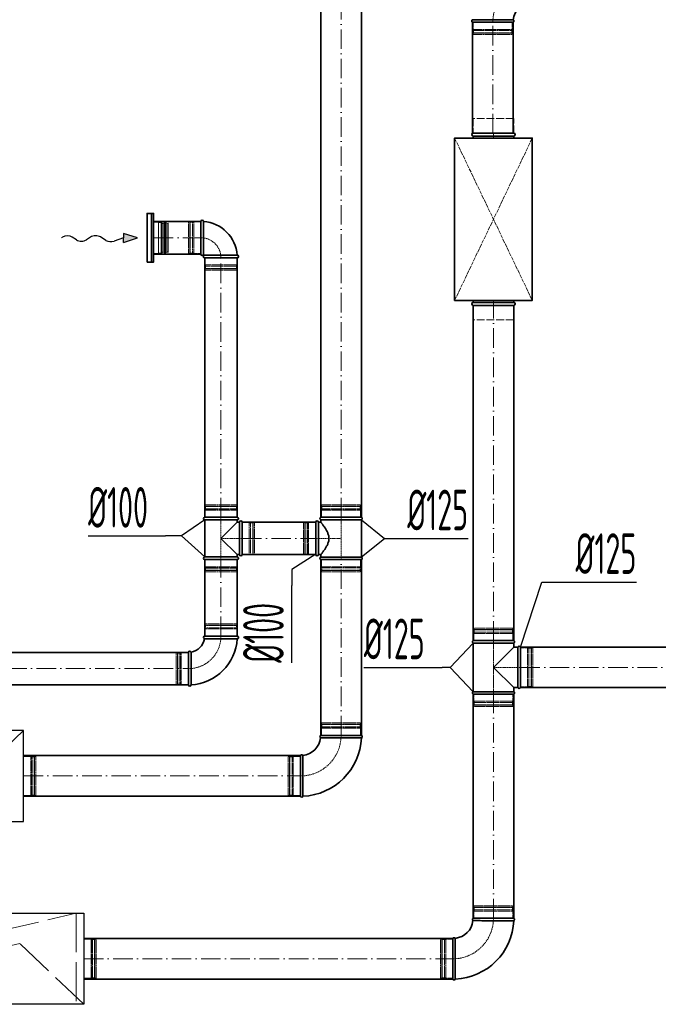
# Model space of a CAD drawing. Header units: millimetres. Extents: x 8221 to 89444, y -105166 to -5578.
# Tile 48 of 118: x 66549 to 68514, y -95682 to -92651. Entities that reach past the tile are written whole.
import ezdxf

# ---------------------------------------------------------------- set-up
doc = ezdxf.new("R2010")
doc.units = ezdxf.units.MM
for name, pattern in [('ACAD_ISO02W100', [15, 12, -3]), ('ACAD_ISO10W100', [18, 12, -3, 0, -3]), ('phl_thick', [0])]:
    doc.linetypes.add(name, pattern=pattern)
for name, color, linetype, lineweight in [('VZT_01 SUP (PŘÍVOD) - OBRYS', 5, 'Continuous', 35), ('VZT_02 SUP (PŘÍVOD) - OSA', 5, 'ACAD_ISO10W100', 5), ('VZT_05 ETA (ODVOD) - OBRYS', 6, 'Continuous', 35), ('VZT_06 ETA (ODVOD) - OSA', 6, 'ACAD_ISO10W100', 5), ('VZT_21 ZAŘÍZENÍ - OBRYS', 1, 'Continuous', 30), ('VZT_22 ZAŘÍZENÍ - DETAIL', 8, 'Continuous', 5), ('VZT_30 DISTRIBUČNÍ PRVKY - OBRYS', 1, 'Continuous', 35), ('VZT_35 TLUMIČE HLUKU - OBRYS', 1, 'Continuous', 35), ('VZT_36 TLUMIČE HLUKU - OSA', 1, 'ACAD_ISO10W100', 5), ('VZT_37 TLUMIČE HLUKU - DETAIL', 8, 'ACAD_ISO02W100', 5), ('VZT_50 POPIS - OBECNE', 7, 'Continuous', 13), ('VZT_60_KOTY - DIMENZE', 7, 'Continuous', 5)]:
    doc.layers.add(name, color=color, linetype=linetype, lineweight=lineweight)
for name, color, linetype, lineweight, plot in [('VZT_03 SUP (PŘÍVOD) - NETISK', 8, 'ACAD_ISO02W100', 5, False), ('VZT_07 ETA (ODVOD) - NETISK', 8, 'ACAD_ISO02W100', 5, False), ('VZT_39 TLUMIČE HLUKU - NETISK', 8, 'ACAD_ISO02W100', 5, False)]:
    doc.layers.add(name, color=color, linetype=linetype, lineweight=lineweight, plot=plot)
doc.styles.add('EVORA_125', font='isocp.shx', dxfattribs={"width": 0.6, "height": 125})

msp = doc.modelspace()

# ---------------------------------------------------------------- linework, layer by layer
at = {"color": 8, "lineweight": 5}
for points in [[(66961.4, -93371.1), (66976.4, -93371.1), (66976.4, -93274.1), (66961.4, -93274.1)], [(66961.4, -93371.1), (66961.4, -93274.1)], [(66984.3, -93275.1), (66984.3, -93322.6)], [(66987, -93277), (66987, -93322.6)], [(66990.6, -93278.7), (66990.6, -93322.6)], [(67002.3, -93277.9), (67002.3, -93322.6)], [(67002.5, -93278.9), (67006.4, -93277.4), (67006.4, -93322.6)], [(66984.3, -93370.1), (66984.3, -93322.6)], [(66987, -93368.1), (66987, -93322.6)], [(66990.6, -93366.5), (66990.6, -93322.6)], [(67002.3, -93367.3), (67002.3, -93322.6)], [(67002.5, -93366.3), (67006.4, -93367.7), (67006.4, -93322.6)]]:
    msp.add_lwpolyline(points, dxfattribs=at)
for points in [[(66976.4, -93275.1), (66984.3, -93275.1, -0.291473), (66986.7, -93276.6, -0.291473)], [(66996.3, -93270.5), (66994.9, -93276.4, 0.058981), (66994.8, -93277), (66994.8, -93322.6)], [(66996.3, -93270.5), (66997.7, -93276.2, -0.060863), (66997.8, -93276.8), (66997.8, -93322.6)], [(66996.3, -93374.7), (66994.9, -93368.8, -0.058981), (66994.8, -93368.1), (66994.8, -93322.6)], [(66996.3, -93374.7), (66997.7, -93369, 0.060863), (66997.8, -93368.3), (66997.8, -93322.6)], [(66976.4, -93370.1), (66984.3, -93370.1, 0.291473), (66986.7, -93368.6, 0.291473)]]:
    msp.add_lwpolyline(points, format="xyb", dxfattribs=at)
for centre, radius, start, end in [((66997, -93286.9), 10.5, 59.7176, 127.8378), ((66990.1, -93274.8), 3.88, 207.4993, 276.6735), ((66990.1, -93370.3), 3.88, 83.3265, 152.5007), ((66997, -93358.2), 10.5, 232.1622, 300.2824)]:
    msp.add_arc(centre, radius, start, end, dxfattribs=at)
at = {"layer": 'VZT_01 SUP (PŘÍVOD) - OBRYS'}
for p, q in [((67942.2, -92659.1), (68067.2, -92659.1)), ((67944.2, -94562.2), (68069.2, -94562.2)), ((68069.2, -94569.9), (67944.2, -94569.9)), ((67944.2, -94719.6), (67944.2, -94569.9)), ((68069.2, -94582.2), (68069.2, -94569.9)), ((68006.7, -94644.7), (68069.2, -94582.2)), ((68082.1, -94582.2), (68069.2, -94582.2)), ((68082.1, -94582.2), (68082.1, -94707.2)), ((68089.7, -94582.2), (68089.7, -94707.2)), ((68069.2, -94707.2), (68006.7, -94644.7)), ((68069.2, -94719.6), (67944.2, -94719.6)), ((68069.2, -94727.2), (67944.2, -94727.2)), ((68082.1, -94707.2), (68069.2, -94707.2)), ((68069.2, -94719.6), (68069.2, -94707.2)), ((67944.2, -95416.8), (68069.2, -95416.8)), ((67881.7, -95604.3), (67881.7, -95479.3))]:
    msp.add_line(p, q, dxfattribs=at)
for points in [[(67942.2, -92659.1), (67942.2, -93001.1)], [(68067.2, -92659.1), (68067.2, -93001.1)], [(67944.2, -93530.6), (67944.2, -94562.2)], [(68069.2, -93530.6), (68069.2, -94562.2)], [(68743.1, -94582.2), (68089.7, -94582.2)], [(67944.2, -94727.2), (67944.2, -95416.8)], [(68069.2, -94727.2), (68069.2, -95416.8)], [(68743.1, -94707.2), (68089.7, -94707.2)], [(67881.7, -95479.3), (66746.9, -95479.3)], [(67881.7, -95604.3), (66746.9, -95604.3)]]:
    msp.add_lwpolyline(points, dxfattribs=at)
for centre, radius, start, end in [((68129.7, -92659.1), 62.5, 96.8302, 173.1698), ((67943.9, -92655.3), 4.17, 111.1072, 246.5322), ((68065.6, -92655.3), 4.17, 293.4678, 59.7019), ((67945.9, -94566.1), 4.17, 113.4678, 246.5322), ((68067.5, -94566.1), 4.17, 293.4678, 66.5322), ((68085.9, -94583.9), 4.17, 23.4678, 156.5322), ((67945.9, -94723.4), 4.17, 113.4678, 246.5322), ((68067.5, -94723.4), 4.17, 293.4678, 66.5322), ((68085.9, -94705.6), 4.17, 203.4678, 336.5322), ((67881.7, -95416.8), 62.5, 276.8302, 353.1698), ((67881.7, -95416.8), 187.5, 272.3607, 357.6393), ((67945.9, -95420.7), 4.17, 113.4678, 239.7019), ((68067.5, -95420.7), 4.17, 291.1072, 66.5322), ((67885.5, -95481), 4.17, 30.2981, 156.5322), ((67885.5, -95602.7), 4.17, 203.4678, 338.8928)]:
    msp.add_arc(centre, radius, start, end, dxfattribs=at)
for points, knots in [([(68067.7, -92651.7), (68067.7, -92651.7), (68067.6, -92651.7), (68067.3, -92651.7), (68067, -92651.7), (68065.9, -92651.7), (68065.2, -92651.7), (68062, -92651.6), (68058.9, -92651.6), (68049.9, -92651.6), (68043.8, -92651.6), (68029.7, -92651.5), (68021.8, -92651.5), (68005.6, -92651.5), (67997.4, -92651.5), (67981.5, -92651.4), (67974, -92651.4), (67960.9, -92651.4), (67955.3, -92651.4), (67948.3, -92651.4), (67946.2, -92651.4), (67943.2, -92651.4), (67942.4, -92651.4), (67942.4, -92651.4)], [197.067977, 197.067977, 197.067977, 197.067977, 201.792196, 201.792196, 209.190204, 209.190204, 218.040239, 218.040239, 237.760854, 237.760854, 262.206108, 262.206108, 286.831239, 286.831239, 311.323072, 311.323072, 335.946087, 335.946087, 360.704397, 360.704397, 377.088273, 377.088273, 394.105327, 394.105327, 394.105327, 394.105327]), ([(67943.8, -95424.3), (67943.8, -95424.3), (67945.3, -95424.3), (67951.5, -95424.3), (67956, -95424.3), (67967.3, -95424.4), (67974.1, -95424.4), (67989.2, -95424.5), (67997.2, -95424.5), (68013.6, -95424.5), (68021.7, -95424.5), (68036.9, -95424.5), (68043.8, -95424.5), (68055.6, -95424.5), (68060.4, -95424.5), (68067, -95424.5), (68068.8, -95424.5), (68069, -95424.5), (68069, -95424.5), (68069, -95424.5)], [0, 0, 0, 0, 24.235852, 24.235852, 48.531845, 48.531845, 73.024415, 73.024415, 97.570898, 97.570898, 122.078339, 122.078339, 146.53579, 146.53579, 170.957495, 170.957495, 195.359468, 195.359468, 197.168246, 197.168246, 197.168246, 197.168246]), ([(67889.1, -95478.9), (67889.1, -95478.9), (67889.1, -95478.9), (67889.1, -95479.2), (67889.1, -95479.6), (67889.2, -95480.6), (67889.2, -95481.4), (67889.2, -95484.6), (67889.2, -95487.7), (67889.2, -95496.6), (67889.3, -95502.8), (67889.3, -95516.9), (67889.3, -95524.7), (67889.4, -95540.9), (67889.4, -95549.2), (67889.4, -95565), (67889.4, -95572.5), (67889.4, -95585.7), (67889.4, -95591.3), (67889.4, -95598.2), (67889.4, -95600.4), (67889.4, -95603.4), (67889.4, -95604.2), (67889.4, -95604.2)], [197.067977, 197.067977, 197.067977, 197.067977, 201.792196, 201.792196, 209.190204, 209.190204, 218.040239, 218.040239, 237.760854, 237.760854, 262.206108, 262.206108, 286.831239, 286.831239, 311.323072, 311.323072, 335.946087, 335.946087, 360.704397, 360.704397, 377.088273, 377.088273, 394.105327, 394.105327, 394.105327, 394.105327])]:
    msp.add_open_spline(points, degree=3, knots=knots, dxfattribs=at)
at = {"layer": 'VZT_02 SUP (PŘÍVOD) - OSA', "ltscale": 0.3}
for points in [[(68129.7, -92534.1), (68129.7, -92534.1, 0.414214), (68004.7, -92659.1), (68004.7, -92659.1)], [(68006.7, -95416.8), (68006.7, -95416.8, -0.414214), (67881.7, -95541.8), (67881.7, -95541.8)]]:
    msp.add_lwpolyline(points, format="xyb", dxfattribs=at)
at = {"layer": 'VZT_02 SUP (PŘÍVOD) - OSA', "ltscale": 5}
for points in [[(68004.7, -93001.1), (68004.7, -92659.1)], [(68006.7, -94562.2), (68006.7, -93530.6)], [(68089.7, -94644.7), (68743.1, -94644.7)], [(68006.7, -95416.8), (68006.7, -94727.2)], [(66746.9, -95541.8), (67881.7, -95541.8)]]:
    msp.add_lwpolyline(points, dxfattribs=at)
at = {"layer": 'VZT_02 SUP (PŘÍVOD) - OSA', "ltscale": 0.3}
msp.add_lwpolyline([(68089.7, -94644.7), (68006.7, -94644.7)], dxfattribs=at)
at = {"layer": 'VZT_03 SUP (PŘÍVOD) - NETISK', "ltscale": 0.4}
for p, q in [((67944.7, -92659.1), (67944.7, -92681.1)), ((68064.7, -92659.1), (68064.7, -92681.1)), ((67943.7, -92684.6), (68065.7, -92684.6)), ((67943.7, -92684.6), (67943.7, -92685.1)), ((67943.7, -92685.1), (68065.7, -92685.1)), ((67943.7, -92692.1), (68065.7, -92692.1)), ((67943.7, -92692.1), (67943.7, -92692.6)), ((67943.7, -92692.6), (68065.7, -92692.6)), ((67944.7, -92681.1), (68064.7, -92681.1)), ((67944.7, -92693.1), (68064.7, -92693.1)), ((67944.7, -92693.1), (67944.7, -92697.1)), ((67944.7, -92697.1), (68064.7, -92697.1)), ((67945.7, -92681.1), (67945.7, -92684.6)), ((67945.7, -92685.1), (67945.7, -92692.1)), ((67945.7, -92692.6), (67945.7, -92693.1)), ((68063.7, -92681.1), (68063.7, -92684.6)), ((68063.7, -92685.1), (68063.7, -92692.1)), ((68063.7, -92692.6), (68063.7, -92693.1)), ((68064.7, -92693.1), (68064.7, -92697.1)), ((68065.7, -92684.6), (68065.7, -92685.1)), ((68065.7, -92692.1), (68065.7, -92692.6)), ((68067.7, -94528.7), (67945.7, -94528.7)), ((67945.7, -94528.7), (67945.7, -94529.2)), ((68067.7, -94529.2), (67945.7, -94529.2)), ((68067.7, -94536.2), (67945.7, -94536.2)), ((67945.7, -94536.2), (67945.7, -94536.7)), ((68067.7, -94536.7), (67945.7, -94536.7)), ((68066.7, -94524.2), (67946.7, -94524.2)), ((67946.7, -94524.2), (67946.7, -94528.2)), ((68066.7, -94528.2), (67946.7, -94528.2)), ((68066.7, -94540.2), (67946.7, -94540.2)), ((67946.7, -94540.2), (67946.7, -94562.2)), ((67947.7, -94528.2), (67947.7, -94528.7)), ((67947.7, -94529.2), (67947.7, -94536.2)), ((67947.7, -94536.7), (67947.7, -94540.2)), ((68065.7, -94528.2), (68065.7, -94528.7)), ((68065.7, -94529.2), (68065.7, -94536.2)), ((68065.7, -94536.7), (68065.7, -94540.2)), ((68066.7, -94524.2), (68066.7, -94528.2)), ((68066.7, -94540.2), (68066.7, -94562.2)), ((68067.7, -94528.7), (68067.7, -94529.2)), ((68067.7, -94536.2), (68067.7, -94536.7)), ((68089.7, -94584.7), (68111.7, -94584.7)), ((68111.7, -94584.7), (68111.7, -94704.7)), ((68111.7, -94585.7), (68115.2, -94585.7)), ((68115.2, -94583.7), (68115.2, -94705.7)), ((68115.2, -94583.7), (68115.7, -94583.7)), ((68115.7, -94583.7), (68115.7, -94705.7)), ((68115.7, -94585.7), (68122.7, -94585.7)), ((68122.7, -94583.7), (68122.7, -94705.7)), ((68122.7, -94583.7), (68123.2, -94583.7)), ((68123.2, -94583.7), (68123.2, -94705.7)), ((68123.2, -94585.7), (68123.7, -94585.7)), ((68123.7, -94584.7), (68123.7, -94704.7)), ((68123.7, -94584.7), (68127.7, -94584.7)), ((68127.7, -94584.7), (68127.7, -94704.7)), ((67946.7, -94727.2), (67946.7, -94749.2)), ((68066.7, -94727.2), (68066.7, -94749.2)), ((68089.7, -94704.7), (68111.7, -94704.7)), ((68111.7, -94703.7), (68115.2, -94703.7)), ((68115.2, -94705.7), (68115.7, -94705.7)), ((68115.7, -94703.7), (68122.7, -94703.7)), ((68122.7, -94705.7), (68123.2, -94705.7)), ((68123.2, -94703.7), (68123.7, -94703.7)), ((68123.7, -94704.7), (68127.7, -94704.7)), ((68067.7, -94752.7), (67945.7, -94752.7)), ((67945.7, -94752.7), (67945.7, -94753.2)), ((68067.7, -94753.2), (67945.7, -94753.2)), ((68067.7, -94760.2), (67945.7, -94760.2)), ((67945.7, -94760.2), (67945.7, -94760.7)), ((68067.7, -94760.7), (67945.7, -94760.7)), ((68066.7, -94749.2), (67946.7, -94749.2)), ((68066.7, -94761.2), (67946.7, -94761.2)), ((67946.7, -94761.2), (67946.7, -94765.2)), ((67947.7, -94749.2), (67947.7, -94752.7)), ((67947.7, -94753.2), (67947.7, -94760.2)), ((67947.7, -94760.7), (67947.7, -94761.2)), ((68065.7, -94749.2), (68065.7, -94752.7)), ((68065.7, -94753.2), (68065.7, -94760.2)), ((68065.7, -94760.7), (68065.7, -94761.2)), ((68066.7, -94761.2), (68066.7, -94765.2)), ((68067.7, -94752.7), (68067.7, -94753.2)), ((68067.7, -94760.2), (68067.7, -94760.7)), ((68066.7, -94765.2), (67946.7, -94765.2)), ((67945.7, -95383.3), (68067.7, -95383.3)), ((67945.7, -95383.8), (67945.7, -95383.3)), ((67945.7, -95383.8), (68067.7, -95383.8)), ((67945.7, -95390.8), (68067.7, -95390.8)), ((67945.7, -95391.3), (67945.7, -95390.8)), ((67945.7, -95391.3), (68067.7, -95391.3)), ((67946.7, -95378.8), (68066.7, -95378.8)), ((67946.7, -95382.8), (67946.7, -95378.8)), ((67946.7, -95382.8), (68066.7, -95382.8)), ((67946.7, -95394.8), (68066.7, -95394.8)), ((67946.7, -95416.8), (67946.7, -95394.8)), ((67947.7, -95383.3), (67947.7, -95382.8)), ((67947.7, -95390.8), (67947.7, -95383.8)), ((67947.7, -95394.8), (67947.7, -95391.3)), ((68065.7, -95383.3), (68065.7, -95382.8)), ((68065.7, -95390.8), (68065.7, -95383.8)), ((68065.7, -95394.8), (68065.7, -95391.3)), ((68066.7, -95382.8), (68066.7, -95378.8)), ((68066.7, -95416.8), (68066.7, -95394.8)), ((68067.7, -95383.8), (68067.7, -95383.3)), ((68067.7, -95391.3), (68067.7, -95390.8)), ((67843.7, -95601.8), (67843.7, -95481.8)), ((67847.7, -95481.8), (67843.7, -95481.8)), ((67847.7, -95601.8), (67847.7, -95481.8)), ((67848.2, -95482.8), (67847.7, -95482.8)), ((67848.2, -95602.8), (67848.2, -95480.8)), ((67848.7, -95480.8), (67848.2, -95480.8)), ((67848.7, -95602.8), (67848.7, -95480.8)), ((67855.7, -95482.8), (67848.7, -95482.8)), ((67855.7, -95602.8), (67855.7, -95480.8)), ((67856.2, -95480.8), (67855.7, -95480.8)), ((67856.2, -95602.8), (67856.2, -95480.8)), ((67859.7, -95482.8), (67856.2, -95482.8)), ((67859.7, -95601.8), (67859.7, -95481.8)), ((67881.7, -95481.8), (67859.7, -95481.8)), ((67847.7, -95601.8), (67843.7, -95601.8)), ((67848.2, -95600.8), (67847.7, -95600.8)), ((67848.7, -95602.8), (67848.2, -95602.8)), ((67855.7, -95600.8), (67848.7, -95600.8)), ((67856.2, -95602.8), (67855.7, -95602.8)), ((67859.7, -95600.8), (67856.2, -95600.8)), ((67881.7, -95601.8), (67859.7, -95601.8))]:
    msp.add_line(p, q, dxfattribs=at)
msp.add_lwpolyline([(68006.7, -94727.2), (68006.7, -94562.2)], dxfattribs=at)
at = {"layer": 'VZT_05 ETA (ODVOD) - OBRYS'}
for p, q in [((67106.7, -93272.3), (67106.7, -93372.8)), ((67114.7, -93272.3), (67114.7, -93322.6)), ((67114.7, -93372.8), (67114.7, -93322.6)), ((67118.2, -93376.3), (67168.4, -93376.3)), ((67118.2, -93384.3), (67218.7, -93384.3)), ((67218.7, -93376.3), (67168.4, -93376.3)), ((67118.4, -94183), (67218.4, -94183)), ((67475.5, -94182.9), (67600.5, -94182.9)), ((67118.4, -94191), (67218.4, -94191)), ((67118.4, -94305), (67118.4, -94191)), ((67168.4, -94247.9), (67218.4, -94197.9)), ((67218.4, -94197.9), (67218.4, -94191)), ((67225.4, -94197.9), (67218.4, -94197.9)), ((67225.4, -94197.9), (67225.4, -94297.9)), ((67233.4, -94197.9), (67233.4, -94297.9)), ((67460, -94297.9), (67460, -94197.9)), ((67468, -94297.9), (67468, -94197.9)), ((67468, -94197.9), (67475.5, -94197.9)), ((67475.5, -94190.6), (67600.5, -94190.6)), ((67475.5, -94190.6), (67475.5, -94197.9)), ((67600.5, -94190.6), (67600.5, -94305.3)), ((67218.4, -94297.9), (67168.4, -94247.9)), ((67118.4, -94305), (67218.4, -94305)), ((67225.4, -94297.9), (67218.4, -94297.9)), ((67218.4, -94305), (67218.4, -94297.9)), ((67468, -94297.9), (67475.5, -94297.9)), ((67475.5, -94297.9), (67475.5, -94305.3)), ((67600.5, -94305.3), (67475.5, -94305.3)), ((67118.4, -94313), (67218.4, -94313)), ((67475.5, -94312.9), (67600.5, -94312.9)), ((67118.4, -94548.7), (67218.4, -94548.7)), ((67218.4, -94556.7), (67168.3, -94556.7)), ((67068.4, -94698.7), (67068.4, -94598.7)), ((67076.4, -94698.7), (67076.4, -94648.5)), ((67475.5, -94854), (67600.5, -94854)), ((67413, -95041.5), (67413, -94916.5))]:
    msp.add_line(p, q, dxfattribs=at)
for points in [[(67475.5, -92600.4), (67475.5, -94182.9)], [(67600.5, -92600.4), (67600.5, -94182.9)], [(67106.7, -93272.6), (66961.4, -93272.6)], [(67106.7, -93372.6), (66961.4, -93372.6)], [(67118.4, -93384.3), (67118.4, -94183)], [(67218.4, -93384.3), (67218.4, -94183)], [(67460, -94197.9), (67233.4, -94197.9)], [(67460, -94297.9), (67233.4, -94297.9)], [(67118.4, -94313), (67118.4, -94548.7)], [(67218.4, -94313), (67218.4, -94548.7)], [(67475.5, -94312.9), (67475.5, -94854)], [(67600.5, -94312.9), (67600.5, -94854)], [(67068.4, -94598.7), (64528.7, -94598.7)], [(67068.4, -94698.7), (64528.7, -94698.7)], [(67413, -94916.5), (66561.3, -94916.5)], [(67413, -95041.5), (66561.3, -95041.5)]]:
    msp.add_lwpolyline(points, dxfattribs=at)
for centre, radius, start, end in [((67110.7, -93272.3), 4, 0, 180), ((67106.7, -93384.3), 112, 4.096, 85.904), ((67110.7, -93372.8), 4, 180, 0), ((67106.7, -93384.3), 12, 38.2483, 51.7517), ((67118.2, -93380.3), 4, 90, 270), ((67218.7, -93380.3), 4, 270, 90), ((67118.4, -94187), 4, 90, 270), ((67218.4, -94187), 4, 270, 90), ((67477.2, -94186.8), 4.17, 113.4678, 246.5322), ((67598.9, -94186.8), 4.17, 293.4678, 66.5322), ((67229.4, -94197.9), 4, 0, 180), ((67464, -94197.9), 4, 0, 180), ((67118.4, -94309), 4, 90, 270), ((67218.4, -94309), 4, 270, 90), ((67229.4, -94297.9), 4, 180, 0), ((67464, -94297.9), 4, 180, 0), ((67477.2, -94309.1), 4.17, 113.4678, 246.5322), ((67598.9, -94309.1), 4.17, 293.4678, 66.5322), ((67118.4, -94552.7), 4, 90, 260.8522), ((67218.4, -94552.7), 4, 270, 90), ((67068.4, -94548.7), 50, 279.1478, 350.8522), ((67068.4, -94548.7), 150, 273.0572, 356.9428), ((67072.4, -94598.7), 4, 9.1478, 180), ((67072.4, -94698.7), 4, 180, 0), ((67413, -94854), 62.5, 276.8302, 353.1698), ((67413, -94854), 187.5, 272.3607, 357.6393), ((67477.2, -94857.8), 4.17, 113.4678, 239.7019), ((67598.9, -94857.8), 4.17, 291.1072, 66.5322), ((67416.9, -94918.1), 4.17, 30.2981, 156.5322), ((67416.9, -95039.8), 4.17, 203.4678, 338.8928)]:
    msp.add_arc(centre, radius, start, end, dxfattribs=at)
for points, knots in [([(67475.5, -94297.9), (67475.5, -94297.9), (67475.6, -94297.8), (67475.9, -94297.5), (67476.1, -94297.3), (67476.6, -94296.6), (67476.9, -94296.2), (67477.7, -94295.2), (67478.2, -94294.6), (67479.2, -94293.3), (67479.7, -94292.5), (67480.9, -94291), (67481.6, -94290.1), (67482.9, -94288.3), (67483.6, -94287.4), (67485, -94285.4), (67485.8, -94284.3), (67487.2, -94282.2), (67488, -94281), (67489.6, -94278.6), (67490.4, -94277.3), (67492, -94274.7), (67492.8, -94273.3), (67494.3, -94270.5), (67495, -94269), (67497.1, -94264.5), (67498.3, -94261.3), (67499.6, -94256.4), (67500, -94254.7), (67500.4, -94251.3), (67500.5, -94249.6), (67500.5, -94246.2), (67500.4, -94244.5), (67500, -94241.1), (67499.6, -94239.5), (67498.3, -94234.6), (67497.1, -94231.4), (67495, -94226.9), (67494.3, -94225.4), (67492.8, -94222.5), (67492, -94221.2), (67490.4, -94218.5), (67489.6, -94217.2), (67488, -94214.8), (67487.2, -94213.7), (67485.8, -94211.5), (67485, -94210.5), (67483.6, -94208.5), (67482.9, -94207.5), (67481.6, -94205.7), (67480.9, -94204.9), (67479.7, -94203.3), (67479.2, -94202.6), (67478.2, -94201.3), (67477.7, -94200.7), (67476.9, -94199.7), (67476.6, -94199.3), (67476.1, -94198.6), (67475.9, -94198.3), (67475.6, -94198), (67475.5, -94197.9), (67475.5, -94197.9)], [80.753728, 80.753728, 80.753728, 80.753728, 85.721109, 85.721109, 90.68849, 90.68849, 95.655871, 95.655871, 100.623252, 100.623252, 105.590633, 105.590633, 110.558015, 110.558015, 115.525396, 115.525396, 120.492777, 120.492777, 125.619612, 125.619612, 130.746447, 130.746447, 135.873281, 135.873281, 141.000116, 141.000116, 151.253786, 151.253786, 156.38062, 156.38062, 161.507455, 161.507455, 166.63429, 166.63429, 171.761125, 171.761125, 182.014794, 182.014794, 187.141629, 187.141629, 192.268464, 192.268464, 197.395298, 197.395298, 202.522133, 202.522133, 207.489514, 207.489514, 212.456896, 212.456896, 217.424277, 217.424277, 222.391658, 222.391658, 227.359039, 227.359039, 232.32642, 232.32642, 237.293801, 237.293801, 242.261183, 242.261183, 242.261183, 242.261183]), ([(67117.8, -94556.6), (67117.8, -94556.6), (67118.9, -94556.6), (67123.4, -94556.6), (67126.9, -94556.6), (67135.8, -94556.7), (67141.1, -94556.7), (67153, -94556.7), (67159.5, -94556.7), (67166.8, -94556.7), (67167.5, -94556.7), (67168.3, -94556.7)], [157.874915, 157.874915, 157.874915, 157.874915, 176.103874, 176.103874, 195.460379, 195.460379, 215.101284, 215.101284, 234.82164, 234.82164, 237.034743, 237.034743, 237.034743, 237.034743]), ([(67076.4, -94648.5), (67076.4, -94642.1), (67076.4, -94635.8), (67076.4, -94623.8), (67076.4, -94618.2), (67076.4, -94608.7), (67076.4, -94604.9), (67076.4, -94599.6), (67076.4, -94598.2), (67076.4, -94598), (67076.4, -94598), (67076.4, -94598)], [78.71119, 78.71119, 78.71119, 78.71119, 97.804615, 97.804615, 117.523893, 117.523893, 137.264303, 137.264303, 156.831737, 156.831737, 157.874915, 157.874915, 157.874915, 157.874915]), ([(67475.1, -94861.4), (67475.1, -94861.4), (67476.7, -94861.4), (67482.8, -94861.5), (67487.3, -94861.5), (67498.7, -94861.5), (67505.5, -94861.6), (67520.5, -94861.6), (67528.6, -94861.6), (67544.9, -94861.6), (67553, -94861.7), (67568.2, -94861.7), (67575.2, -94861.7), (67586.9, -94861.7), (67591.7, -94861.7), (67598.3, -94861.7), (67600.1, -94861.7), (67600.4, -94861.7), (67600.4, -94861.7), (67600.4, -94861.7)], [0, 0, 0, 0, 24.235852, 24.235852, 48.531845, 48.531845, 73.024415, 73.024415, 97.570898, 97.570898, 122.078339, 122.078339, 146.53579, 146.53579, 170.957495, 170.957495, 195.359468, 195.359468, 197.168246, 197.168246, 197.168246, 197.168246]), ([(67420.5, -94916), (67420.5, -94916), (67420.5, -94916.1), (67420.5, -94916.4), (67420.5, -94916.7), (67420.5, -94917.8), (67420.5, -94918.6), (67420.5, -94921.7), (67420.5, -94924.9), (67420.6, -94933.8), (67420.6, -94939.9), (67420.6, -94954.1), (67420.7, -94961.9), (67420.7, -94978.1), (67420.7, -94986.3), (67420.7, -95002.2), (67420.7, -95009.7), (67420.7, -95022.9), (67420.7, -95028.4), (67420.8, -95035.4), (67420.8, -95037.6), (67420.8, -95040.5), (67420.8, -95041.3), (67420.8, -95041.3)], [197.067977, 197.067977, 197.067977, 197.067977, 201.792196, 201.792196, 209.190204, 209.190204, 218.040239, 218.040239, 237.760854, 237.760854, 262.206108, 262.206108, 286.831239, 286.831239, 311.323072, 311.323072, 335.946087, 335.946087, 360.704397, 360.704397, 377.088273, 377.088273, 394.105327, 394.105327, 394.105327, 394.105327])]:
    msp.add_open_spline(points, degree=3, knots=knots, dxfattribs=at)
at = {"layer": 'VZT_06 ETA (ODVOD) - OSA', "ltscale": 5}
for points in [[(67538, -94182.9), (67538, -92600.4)], [(66961.4, -93322.6), (67106.7, -93322.6)], [(67168.4, -94183), (67168.4, -93384.3)], [(67233.4, -94247.9), (67460, -94247.9)], [(67168.4, -94548.7), (67168.4, -94313)], [(67538, -94854), (67538, -94312.9)], [(64528.7, -94648.7), (67068.4, -94648.7)], [(66561.3, -94979), (67413, -94979)]]:
    msp.add_lwpolyline(points, dxfattribs=at)
at = {"layer": 'VZT_06 ETA (ODVOD) - OSA', "ltscale": 0.3}
for points in [[(67106.7, -93322.6), (67106.7, -93322.6, -0.414214), (67168.4, -93384.3), (67168.4, -93384.3)], [(67168.4, -94548.7), (67168.4, -94548.7, -0.414214), (67068.4, -94648.7), (67068.4, -94648.7)], [(67538, -94854), (67538, -94854, -0.414214), (67413, -94979), (67413, -94979)]]:
    msp.add_lwpolyline(points, format="xyb", dxfattribs=at)
for points in [[(67168.4, -94313), (67168.4, -94183)], [(67538, -94182.9), (67538, -94312.9)], [(67233.4, -94247.9), (67168.4, -94248)], [(67460, -94247.9), (67538, -94247.9)]]:
    msp.add_lwpolyline(points, dxfattribs=at)
at = {"layer": 'VZT_07 ETA (ODVOD) - NETISK', "ltscale": 0.4}
for p, q in [((67068.7, -93273.3), (67068.7, -93371.3)), ((67072.7, -93273.3), (67068.7, -93273.3)), ((67072.7, -93273.3), (67072.7, -93371.3)), ((67073.2, -93274.3), (67072.7, -93274.3)), ((67073.2, -93272.3), (67073.2, -93372.3)), ((67073.7, -93272.3), (67073.2, -93272.3)), ((67073.7, -93272.3), (67073.7, -93372.3)), ((67080.7, -93274.3), (67073.7, -93274.3)), ((67080.7, -93272.3), (67080.7, -93372.3)), ((67081.2, -93272.3), (67080.7, -93272.3)), ((67081.2, -93272.3), (67081.2, -93372.3)), ((67084.7, -93274.3), (67081.2, -93274.3)), ((67084.7, -93273.3), (67084.7, -93371.3)), ((67106.7, -93273.3), (67084.7, -93273.3)), ((67072.7, -93371.3), (67068.7, -93371.3)), ((67073.2, -93370.3), (67072.7, -93370.3)), ((67073.7, -93372.3), (67073.2, -93372.3)), ((67080.7, -93370.3), (67073.7, -93370.3)), ((67081.2, -93372.3), (67080.7, -93372.3)), ((67084.7, -93370.3), (67081.2, -93370.3)), ((67106.7, -93371.3), (67084.7, -93371.3)), ((67119.7, -93406.3), (67119.7, -93384.3)), ((67217.7, -93406.3), (67217.7, -93384.3)), ((67218.7, -93409.8), (67118.7, -93409.8)), ((67118.7, -93410.3), (67118.7, -93409.8)), ((67218.7, -93410.3), (67118.7, -93410.3)), ((67218.7, -93417.3), (67118.7, -93417.3)), ((67118.7, -93417.8), (67118.7, -93417.3)), ((67218.7, -93417.8), (67118.7, -93417.8)), ((67217.7, -93406.3), (67119.7, -93406.3)), ((67217.7, -93418.3), (67119.7, -93418.3)), ((67119.7, -93422.3), (67119.7, -93418.3)), ((67217.7, -93422.3), (67119.7, -93422.3)), ((67120.7, -93409.8), (67120.7, -93406.3)), ((67120.7, -93417.3), (67120.7, -93410.3)), ((67120.7, -93418.3), (67120.7, -93417.8)), ((67216.7, -93409.8), (67216.7, -93406.3)), ((67216.7, -93417.3), (67216.7, -93410.3)), ((67216.7, -93418.3), (67216.7, -93417.8)), ((67217.7, -93422.3), (67217.7, -93418.3)), ((67218.7, -93410.3), (67218.7, -93409.8)), ((67218.7, -93417.8), (67218.7, -93417.3)), ((67118.4, -94149.5), (67218.4, -94149.5)), ((67118.4, -94150), (67118.4, -94149.5)), ((67118.4, -94150), (67218.4, -94150)), ((67119.4, -94145), (67217.4, -94145)), ((67119.4, -94149), (67119.4, -94145)), ((67119.4, -94149), (67217.4, -94149)), ((67120.4, -94149.5), (67120.4, -94149)), ((67120.4, -94157), (67120.4, -94150)), ((67216.4, -94149.5), (67216.4, -94149)), ((67216.4, -94157), (67216.4, -94150)), ((67217.4, -94149), (67217.4, -94145)), ((67218.4, -94150), (67218.4, -94149.5)), ((67477, -94149.4), (67599, -94149.4)), ((67477, -94149.9), (67477, -94149.4)), ((67477, -94149.9), (67599, -94149.9)), ((67478, -94144.9), (67598, -94144.9)), ((67478, -94148.9), (67478, -94144.9)), ((67478, -94148.9), (67598, -94148.9)), ((67479, -94149.4), (67479, -94148.9)), ((67479, -94156.9), (67479, -94149.9)), ((67597, -94149.4), (67597, -94148.9)), ((67597, -94156.9), (67597, -94149.9)), ((67598, -94148.9), (67598, -94144.9)), ((67599, -94149.9), (67599, -94149.4)), ((67118.4, -94157), (67218.4, -94157)), ((67118.4, -94157.5), (67118.4, -94157)), ((67118.4, -94157.5), (67218.4, -94157.5)), ((67119.4, -94161), (67217.4, -94161)), ((67119.4, -94183), (67119.4, -94161)), ((67120.4, -94161), (67120.4, -94157.5)), ((67216.4, -94161), (67216.4, -94157.5)), ((67217.4, -94183), (67217.4, -94161)), ((67218.4, -94157.5), (67218.4, -94157)), ((67477, -94156.9), (67599, -94156.9)), ((67477, -94157.4), (67477, -94156.9)), ((67477, -94157.4), (67599, -94157.4)), ((67478, -94160.9), (67598, -94160.9)), ((67478, -94182.9), (67478, -94160.9)), ((67479, -94160.9), (67479, -94157.4)), ((67597, -94160.9), (67597, -94157.4)), ((67598, -94182.9), (67598, -94160.9)), ((67599, -94157.4), (67599, -94156.9)), ((67233.4, -94198.9), (67255.4, -94198.9)), ((67255.4, -94198.9), (67255.4, -94296.9)), ((67255.4, -94199.9), (67258.9, -94199.9)), ((67258.9, -94197.9), (67258.9, -94297.9)), ((67258.9, -94197.9), (67259.4, -94197.9)), ((67259.4, -94197.9), (67259.4, -94297.9)), ((67259.4, -94199.9), (67266.4, -94199.9)), ((67266.4, -94197.9), (67266.4, -94297.9)), ((67266.4, -94197.9), (67266.9, -94197.9)), ((67266.9, -94197.9), (67266.9, -94297.9)), ((67266.9, -94199.9), (67267.4, -94199.9)), ((67267.4, -94198.9), (67267.4, -94296.9)), ((67267.4, -94198.9), (67271.4, -94198.9)), ((67271.4, -94198.9), (67271.4, -94296.9)), ((67422, -94296.9), (67422, -94198.9)), ((67426, -94198.9), (67422, -94198.9)), ((67426, -94296.9), (67426, -94198.9)), ((67426.5, -94199.9), (67426, -94199.9)), ((67426.5, -94297.9), (67426.5, -94197.9)), ((67427, -94197.9), (67426.5, -94197.9)), ((67427, -94297.9), (67427, -94197.9)), ((67434, -94199.9), (67427, -94199.9)), ((67434, -94297.9), (67434, -94197.9)), ((67434.5, -94197.9), (67434, -94197.9)), ((67434.5, -94297.9), (67434.5, -94197.9)), ((67438, -94199.9), (67434.5, -94199.9)), ((67438, -94296.9), (67438, -94198.9)), ((67460, -94198.9), (67438, -94198.9)), ((67233.4, -94296.9), (67255.4, -94296.9)), ((67255.4, -94295.9), (67258.9, -94295.9)), ((67258.9, -94297.9), (67259.4, -94297.9)), ((67259.4, -94295.9), (67266.4, -94295.9)), ((67266.4, -94297.9), (67266.9, -94297.9)), ((67266.9, -94295.9), (67267.4, -94295.9)), ((67267.4, -94296.9), (67271.4, -94296.9)), ((67426, -94296.9), (67422, -94296.9)), ((67426.5, -94295.9), (67426, -94295.9)), ((67427, -94297.9), (67426.5, -94297.9)), ((67434, -94295.9), (67427, -94295.9)), ((67434.5, -94297.9), (67434, -94297.9)), ((67438, -94295.9), (67434.5, -94295.9)), ((67460, -94296.9), (67438, -94296.9)), ((67119.4, -94335), (67119.4, -94313)), ((67119.4, -94335), (67217.4, -94335)), ((67120.4, -94338.5), (67120.4, -94335)), ((67216.4, -94338.5), (67216.4, -94335)), ((67217.4, -94335), (67217.4, -94313)), ((67478, -94334.9), (67478, -94312.9)), ((67478, -94334.9), (67598, -94334.9)), ((67479, -94338.4), (67479, -94334.9)), ((67597, -94338.4), (67597, -94334.9)), ((67598, -94334.9), (67598, -94312.9)), ((67118.4, -94338.5), (67218.4, -94338.5)), ((67118.4, -94339), (67118.4, -94338.5)), ((67118.4, -94339), (67218.4, -94339)), ((67118.4, -94346), (67218.4, -94346)), ((67118.4, -94346.5), (67118.4, -94346)), ((67118.4, -94346.5), (67218.4, -94346.5)), ((67119.4, -94347), (67217.4, -94347)), ((67119.4, -94351), (67119.4, -94347)), ((67119.4, -94351), (67217.4, -94351)), ((67120.4, -94346), (67120.4, -94339)), ((67120.4, -94347), (67120.4, -94346.5)), ((67216.4, -94346), (67216.4, -94339)), ((67216.4, -94347), (67216.4, -94346.5)), ((67217.4, -94351), (67217.4, -94347)), ((67218.4, -94339), (67218.4, -94338.5)), ((67218.4, -94346.5), (67218.4, -94346)), ((67477, -94338.4), (67599, -94338.4)), ((67477, -94338.9), (67477, -94338.4)), ((67477, -94338.9), (67599, -94338.9)), ((67477, -94345.9), (67599, -94345.9)), ((67477, -94346.4), (67477, -94345.9)), ((67477, -94346.4), (67599, -94346.4)), ((67478, -94346.9), (67598, -94346.9)), ((67478, -94350.9), (67478, -94346.9)), ((67478, -94350.9), (67598, -94350.9)), ((67479, -94345.9), (67479, -94338.9)), ((67479, -94346.9), (67479, -94346.4)), ((67597, -94345.9), (67597, -94338.9)), ((67597, -94346.9), (67597, -94346.4)), ((67598, -94350.9), (67598, -94346.9)), ((67599, -94338.9), (67599, -94338.4)), ((67599, -94346.4), (67599, -94345.9)), ((67218.4, -94515.2), (67118.4, -94515.2)), ((67118.4, -94515.2), (67118.4, -94515.7)), ((67218.4, -94515.7), (67118.4, -94515.7)), ((67217.4, -94510.7), (67119.4, -94510.7)), ((67119.4, -94510.7), (67119.4, -94514.7)), ((67217.4, -94514.7), (67119.4, -94514.7)), ((67120.4, -94514.7), (67120.4, -94515.2)), ((67120.4, -94515.7), (67120.4, -94522.7)), ((67216.4, -94514.7), (67216.4, -94515.2)), ((67216.4, -94515.7), (67216.4, -94522.7)), ((67217.4, -94510.7), (67217.4, -94514.7)), ((67218.4, -94515.2), (67218.4, -94515.7)), ((67218.4, -94522.7), (67118.4, -94522.7)), ((67118.4, -94522.7), (67118.4, -94523.2)), ((67218.4, -94523.2), (67118.4, -94523.2)), ((67217.4, -94526.7), (67119.4, -94526.7)), ((67119.4, -94526.7), (67119.4, -94548.7)), ((67120.4, -94523.2), (67120.4, -94526.7)), ((67216.4, -94523.2), (67216.4, -94526.7)), ((67217.4, -94526.7), (67217.4, -94548.7)), ((67218.4, -94522.7), (67218.4, -94523.2)), ((67030.4, -94697.7), (67030.4, -94599.7)), ((67034.4, -94599.7), (67030.4, -94599.7)), ((67034.4, -94697.7), (67034.4, -94599.7)), ((67034.9, -94600.7), (67034.4, -94600.7)), ((67034.9, -94698.7), (67034.9, -94598.7)), ((67035.4, -94598.7), (67034.9, -94598.7)), ((67035.4, -94698.7), (67035.4, -94598.7)), ((67042.4, -94600.7), (67035.4, -94600.7)), ((67042.4, -94698.7), (67042.4, -94598.7)), ((67042.9, -94598.7), (67042.4, -94598.7)), ((67042.9, -94698.7), (67042.9, -94598.7)), ((67046.4, -94600.7), (67042.9, -94600.7)), ((67046.4, -94697.7), (67046.4, -94599.7)), ((67068.4, -94599.7), (67046.4, -94599.7)), ((67034.4, -94697.7), (67030.4, -94697.7)), ((67034.9, -94696.7), (67034.4, -94696.7)), ((67035.4, -94698.7), (67034.9, -94698.7)), ((67042.4, -94696.7), (67035.4, -94696.7)), ((67042.9, -94698.7), (67042.4, -94698.7)), ((67046.4, -94696.7), (67042.9, -94696.7)), ((67068.4, -94697.7), (67046.4, -94697.7)), ((67477, -94820.5), (67599, -94820.5)), ((67477, -94821), (67477, -94820.5)), ((67477, -94821), (67599, -94821)), ((67478, -94816), (67598, -94816)), ((67478, -94820), (67478, -94816)), ((67478, -94820), (67598, -94820)), ((67479, -94820.5), (67479, -94820)), ((67479, -94828), (67479, -94821)), ((67597, -94820.5), (67597, -94820)), ((67597, -94828), (67597, -94821)), ((67598, -94820), (67598, -94816)), ((67599, -94821), (67599, -94820.5)), ((67477, -94828), (67599, -94828)), ((67477, -94828.5), (67477, -94828)), ((67477, -94828.5), (67599, -94828.5)), ((67478, -94832), (67598, -94832)), ((67478, -94854), (67478, -94832)), ((67479, -94832), (67479, -94828.5)), ((67597, -94832), (67597, -94828.5)), ((67598, -94854), (67598, -94832)), ((67599, -94828.5), (67599, -94828)), ((66561.3, -94919), (66583.3, -94919)), ((66583.3, -94919), (66583.3, -95039)), ((66583.3, -94920), (66586.8, -94920)), ((66586.8, -94918), (66586.8, -95040)), ((66586.8, -94918), (66587.3, -94918)), ((66587.3, -94918), (66587.3, -95040)), ((66587.3, -94920), (66594.3, -94920)), ((66594.3, -94918), (66594.3, -95040)), ((66594.3, -94918), (66594.8, -94918)), ((66594.8, -94918), (66594.8, -95040)), ((66594.8, -94920), (66595.3, -94920)), ((66595.3, -94919), (66595.3, -95039)), ((66595.3, -94919), (66599.3, -94919)), ((66599.3, -94919), (66599.3, -95039)), ((67375, -95039), (67375, -94919)), ((67379, -94919), (67375, -94919)), ((67379, -95039), (67379, -94919)), ((67379.5, -94920), (67379, -94920)), ((67379.5, -95040), (67379.5, -94918)), ((67380, -94918), (67379.5, -94918)), ((67380, -95040), (67380, -94918)), ((67387, -94920), (67380, -94920)), ((67387, -95040), (67387, -94918)), ((67387.5, -94918), (67387, -94918)), ((67387.5, -95040), (67387.5, -94918)), ((67391, -94920), (67387.5, -94920)), ((67391, -95039), (67391, -94919)), ((67413, -94919), (67391, -94919)), ((66561.3, -95039), (66583.3, -95039)), ((66583.3, -95038), (66586.8, -95038)), ((66586.8, -95040), (66587.3, -95040)), ((66587.3, -95038), (66594.3, -95038)), ((66594.3, -95040), (66594.8, -95040)), ((66594.8, -95038), (66595.3, -95038)), ((66595.3, -95039), (66599.3, -95039)), ((67379, -95039), (67375, -95039)), ((67379.5, -95038), (67379, -95038)), ((67380, -95040), (67379.5, -95040)), ((67387, -95038), (67380, -95038)), ((67387.5, -95040), (67387, -95040)), ((67391, -95038), (67387.5, -95038)), ((67413, -95039), (67391, -95039)), ((66746.9, -95481.8), (66768.9, -95481.8)), ((66768.9, -95601.8), (66768.9, -95481.8)), ((66768.9, -95482.8), (66772.4, -95482.8)), ((66772.4, -95602.8), (66772.4, -95480.8)), ((66772.4, -95480.8), (66772.9, -95480.8)), ((66772.9, -95602.8), (66772.9, -95480.8)), ((66772.9, -95482.8), (66779.9, -95482.8)), ((66779.9, -95602.8), (66779.9, -95480.8)), ((66779.9, -95480.8), (66780.4, -95480.8)), ((66780.4, -95602.8), (66780.4, -95480.8)), ((66780.4, -95482.8), (66780.9, -95482.8)), ((66780.9, -95601.8), (66780.9, -95481.8)), ((66780.9, -95481.8), (66784.9, -95481.8)), ((66784.9, -95601.8), (66784.9, -95481.8)), ((66746.9, -95601.8), (66768.9, -95601.8)), ((66768.9, -95600.8), (66772.4, -95600.8)), ((66772.4, -95602.8), (66772.9, -95602.8)), ((66772.9, -95600.8), (66779.9, -95600.8)), ((66779.9, -95602.8), (66780.4, -95602.8)), ((66780.4, -95600.8), (66780.9, -95600.8)), ((66780.9, -95601.8), (66784.9, -95601.8))]:
    msp.add_line(p, q, dxfattribs=at)
at = {"layer": 'VZT_21 ZAŘÍZENÍ - OBRYS'}
for points in [[(66561.3, -94839), (65061.3, -94839), (65061.3, -95119), (66561.3, -95119)], [(66746.9, -95681.8), (65246.9, -95681.8), (65246.9, -95401.8), (66746.9, -95401.8)]]:
    msp.add_lwpolyline(points, close=True, dxfattribs=at)
at = {"layer": 'VZT_22 ZAŘÍZENÍ - DETAIL', "linetype": 'ACAD_ISO02W100', "lineweight": 5, "ltscale": 10}
for points in [[(66561.3, -94839), (66363.9, -95026.2), (65545.6, -94839)], [(65710.7, -95401.8), (65905.4, -95591.9), (66723, -95401.8)], [(66723, -95401.8), (66723, -95681.8)], [(66746.9, -95681.8), (66549.5, -95494.6), (65731.3, -95681.8)]]:
    msp.add_lwpolyline(points, dxfattribs=at)
at = {"layer": 'VZT_30 DISTRIBUČNÍ PRVKY - OBRYS'}
msp.add_lwpolyline([(66941.4, -93397.6), (66941.4, -93247.6), (66961.4, -93247.6), (66961.4, -93397.6)], close=True, dxfattribs=at)
msp.add_lwpolyline([(66954.7, -93247.6), (66954.7, -93397.6)], dxfattribs=at)
at = {"layer": 'VZT_35 TLUMIČE HLUKU - OBRYS'}
for p, q in [((68069.2, -93000.6), (67944.2, -93000.6)), ((68069.2, -93530.6), (67944.2, -93530.6))]:
    msp.add_line(p, q, dxfattribs=at)
msp.add_lwpolyline([(67887.2, -93515.6), (67887.2, -93015.6), (68126.2, -93015.6), (68126.2, -93515.6)], close=True, dxfattribs=at)
for points in [[(68069.2, -93009.6), (67944.2, -93009.6)], [(67944.2, -93009.6), (67944.2, -93015.6)], [(68069.2, -93009.6), (68069.2, -93015.6)], [(67944.2, -93521.6), (67944.2, -93515.6)], [(68069.2, -93521.6), (68069.2, -93515.6)], [(68069.2, -93521.6), (67944.2, -93521.6)]]:
    msp.add_lwpolyline(points, dxfattribs=at)
for centre, start, end in [((67944.2, -93005.1), 90, 270), ((68069.2, -93005.1), 270, 90), ((67944.2, -93526.1), 90, 270), ((68069.2, -93526.1), 270, 90)]:
    msp.add_arc(centre, 4.5, start, end, dxfattribs=at)
at = {"layer": 'VZT_36 TLUMIČE HLUKU - OSA', "ltscale": 5}
for points in [[(68006.7, -93000.6), (68006.7, -93015.6)], [(68006.7, -93530.6), (68006.7, -93515.6)]]:
    msp.add_lwpolyline(points, dxfattribs=at)
at = {"layer": 'VZT_37 TLUMIČE HLUKU - DETAIL', "lineweight": 5}
for points in [[(67887.2, -93515.6), (68126.2, -93015.6)], [(67887.2, -93015.6), (68126.2, -93515.6)]]:
    msp.add_lwpolyline(points, dxfattribs=at)
at = {"layer": 'VZT_39 TLUMIČE HLUKU - NETISK', "ltscale": 2}
for points in [[(68069.2, -93000.6), (68069.2, -92955.6), (67944.2, -92955.6), (67944.2, -93000.6)], [(68069.2, -93530.6), (68069.2, -93575.6), (67944.2, -93575.6), (67944.2, -93530.6)]]:
    msp.add_lwpolyline(points, dxfattribs=at)
at = {"layer": 'VZT_50 POPIS - OBECNE'}
msp.add_line((66680.9, -93320.7), (66677.8, -93322.6), dxfattribs=at)
at = {"layer": 'VZT_50 POPIS - OBECNE', "color": 0, "lineweight": -2}
for p, q in [((66724, -93329), (66711, -93320.8)), ((66766.9, -93320.6), (66755, -93328.6)), ((66814.4, -93330.6), (66797.9, -93320.2)), ((66868.4, -93323.2), (66839.8, -93332.9)), ((66911.4, -93322.6), (66868.2, -93309.2)), ((66868.2, -93309.2), (66868.4, -93323.2)), ((66868.6, -93337.1), (66868.4, -93323.2)), ((66868.6, -93337.1), (66911.4, -93322.6))]:
    msp.add_line(p, q, dxfattribs=at)
for centre, start_param, end_param in [((66695.7, -93330.4), 0.766537, 2.320574), ((66739.3, -93319.5), 3.908129, 5.516649), ((66782.5, -93329.7), 0.766537, 2.375056), ((66829.7, -93321.1), 3.908129, 5.191299)]:
    msp.add_ellipse(centre, major_axis=(21.5, 0.3), ratio=0.625, start_param=start_param, end_param=end_param, dxfattribs=at)
msp.add_solid([(66868.6, -93337.1), (66868.2, -93309.2), (66911.4, -93322.6)], dxfattribs=at)
at = {"layer": 'VZT_60_KOTY - DIMENZE', "linetype": 'ByBlock', "lineweight": -2}
for p, q in [((67047.4, -94239.8), (66997.4, -94239.8)), ((67671.6, -94247.9), (67688.2, -94247.9)), ((67386.6, -94343.2), (67386.6, -94393.2)), ((68155.7, -94382.1), (68205.7, -94382.1)), ((67873.1, -94644.7), (67848.8, -94644.7))]:
    msp.add_line(p, q, dxfattribs=at)
for points in [[(67118.4, -94191), (67047.4, -94239.8)], [(67600.5, -94191), (67671.6, -94247.9)], [(66759.8, -94239.8), (66997.4, -94239.8)], [(67118.4, -94305), (67047.4, -94239.8)], [(67047.4, -94239.8), (67047.4, -94239.8)], [(67600.5, -94305), (67671.6, -94247.9)], [(67671.6, -94247.9), (67671.6, -94247.9)], [(67688.2, -94247.9), (67928.8, -94247.9)], [(67460, -94296.9), (67386.6, -94343.2)], [(67386.6, -94630.8), (67386.6, -94393.2)]]:
    msp.add_lwpolyline(points, dxfattribs=at)
at = {"layer": 'VZT_60_KOTY - DIMENZE', "linetype": 'ByBlock', "lineweight": -2, "elevation": 0}
for points in [[(68089.7, -94582.2), (68155.7, -94382.1)], [(68205.7, -94382.1), (68446.3, -94382.1)], [(67944.2, -94569.9), (67873.1, -94644.7)], [(67608.1, -94644.7), (67848.8, -94644.7)], [(67944.2, -94719.6), (67873.1, -94644.7)], [(67873.1, -94644.7), (67873.1, -94644.7)]]:
    msp.add_lwpolyline(points, dxfattribs=at)

# ---------------------------------------------------------------- texts
at = {"layer": 'VZT_60_KOTY - DIMENZE', "linetype": 'phl_thick', "char_height": 125, "style": 'EVORA_125'}
for s, insert, attachment_point in [('%%C100', (66759.8, -94089.8), 1), ('%%C125', (67928.8, -94097.9), 3), ('%%C125', (68446.3, -94232.1), 3), ('%%C125', (67608.1, -94494.7), 1)]:
    msp.add_mtext(s, dxfattribs=dict(at, insert=insert, attachment_point=attachment_point))
at = {"layer": 'VZT_60_KOTY - DIMENZE', "linetype": 'phl_thick', "insert": (67236.6, -94630.8), "char_height": 125, "attachment_point": 1, "rotation": 90, "style": 'EVORA_125'}
msp.add_mtext('%%C100', dxfattribs=at)

doc.saveas('drawing.dxf')
